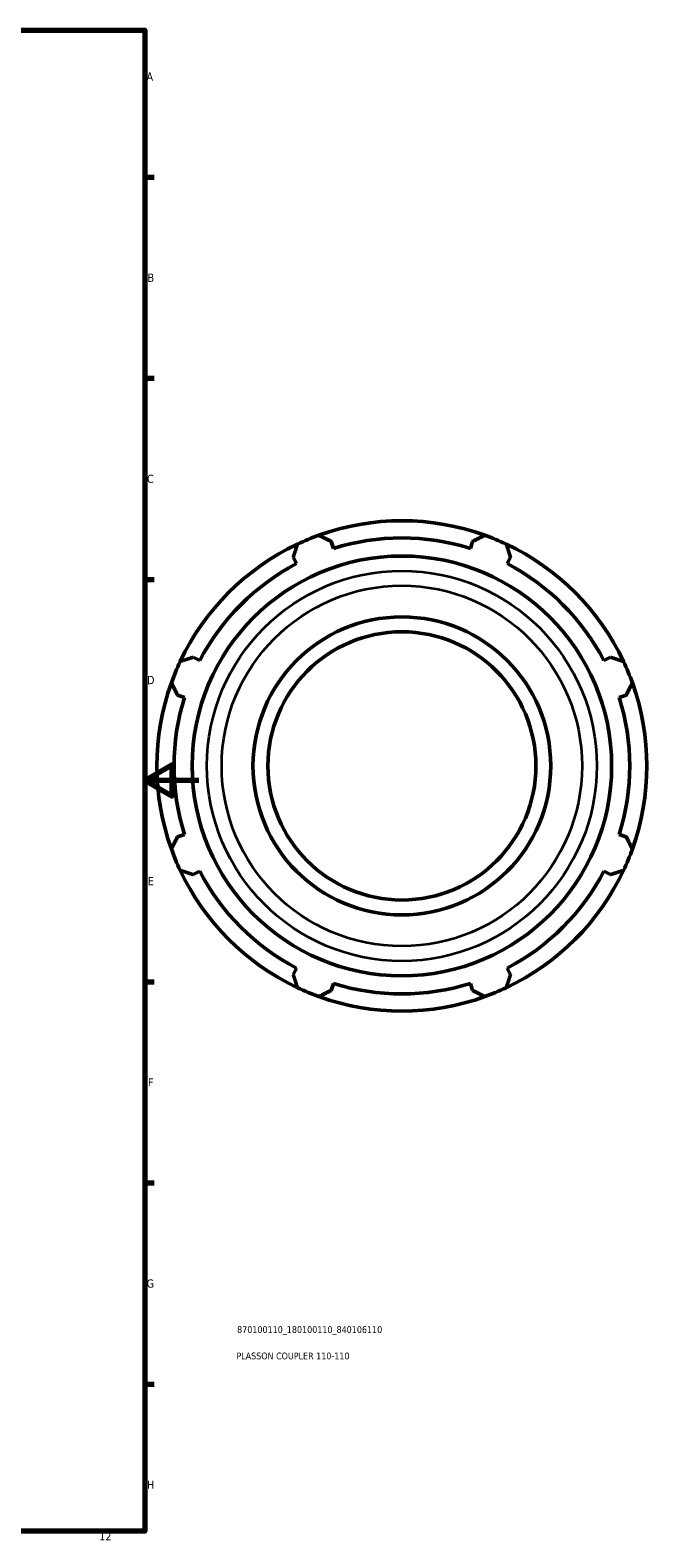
# Model space of a CAD drawing. Header units: millimetres. Extents: x -219 to 1323, y -71 to 933.
# Tile 5 of 6: x 779 to 1006, y 18 to 574. Entities that reach past the tile are written whole.
import ezdxf

# ---------------------------------------------------------------- set-up
doc = ezdxf.new("R2010")
doc.units = ezdxf.units.MM
for name, color, linetype, lineweight in [('Border (ANSI)', 7, 'Continuous', 70), ('Title (ISO)', 7, 'Continuous', 50), ('Visible (ANSI)', 7, 'Continuous', 50), ('Visible Narrow (ANSI)', 7, 'Continuous', 35)]:
    doc.layers.add(name, color=color, linetype=linetype, lineweight=lineweight)
doc.styles.add('Note Text (ANSI)', font='tahoma.ttf')
doc.styles.add('Note Text (ISO)', font='tahoma.ttf')

# ---------------------------------------------------------------- blocks, each defined once
blk = doc.blocks.new('Borders Default Border')
at = {"layer": 'Border (ANSI)'}
for p, q in [((821, 519.75), (824.45, 519.75)), ((821, 445.5), (824.45, 445.5)), ((821, 371.25), (824.45, 371.25)), ((821, 222.75), (824.45, 222.75)), ((821, 148.5), (824.45, 148.5)), ((821, 74.25), (824.45, 74.25))]:
    blk.add_line(p, q, dxfattribs=at)
at = {"layer": 'Border (ANSI)', "flags": 128}
for points in [[(20, 20), (20, 574), (821, 574), (821, 20), (20, 20)], [(841, 297), (821, 297), (831, 302.77), (831, 291.23), (821, 297)]]:
    blk.add_lwpolyline(points, dxfattribs=at)
at = {"layer": 'Border (ANSI)', "attachment_point": 7, "style": 'Note Text (ANSI)'}
for s, insert, char_height in [('A', (821.63, 555.35), 3.05), ('B', (821.99, 481.1), 3.05), ('C', (821.8, 406.8), 3.05), ('D', (821.81, 332.6), 3.05), ('E', (822.05, 258.35), 3.05), ('F', (822.14, 184.1), 3.05), ('G', (821.66, 109.79), 3.05), ('H', (821.81, 35.6), 3.05), ('12', (804.13, 16.55), 3.048)]:
    blk.add_mtext(s, dxfattribs=dict(at, insert=insert, char_height=char_height))
blk = doc.blocks.new('Title Blocks ISO')
at = {"layer": 'Title (ISO)', "color": 232, "true_color": 0xca0064, "style": 'Note Text (ISO)'}
for tag, p in [('PART_NUMBER_001', (34.1, 73.13)), ('DESCRIPTION_001', (33.84, 63.4))]:
    blk.add_attdef(tag, p, '', height=2.5, dxfattribs=at)

msp = doc.modelspace()

# ---------------------------------------------------------------- linework, layer by layer
at = {"layer": 'Visible (ANSI)'}
for p, q in [((890.655, 382.697), (889.838, 385.286)), ((942.089, 385.286), (941.273, 382.697)), ((875.847, 379.491), (877.101, 377.083)), ((954.827, 377.083), (956.08, 379.491)), ((841.308, 341.29), (838.9, 342.544)), ((993.027, 342.544), (990.619, 341.29)), ((833.105, 328.553), (835.694, 327.736)), ((996.233, 327.736), (998.823, 328.553)), ((835.694, 277.118), (833.105, 276.302)), ((998.823, 276.302), (996.233, 277.118)), ((838.9, 262.311), (841.308, 263.564)), ((990.619, 263.564), (993.027, 262.311)), ((877.101, 227.772), (875.847, 225.364)), ((956.08, 225.364), (954.827, 227.772)), ((889.838, 219.568), (890.655, 222.158)), ((941.273, 222.158), (942.089, 219.568))]:
    msp.add_line(p, q, dxfattribs=at)
for radius in [77.476, 55, 49.5]:
    msp.add_circle((915.964, 302.427), radius, dxfattribs=at)
for radius, start, end in [(90.5, 70.20802, 109.79198), (90.5, 115.20802, 154.79198), (90.5, 109.79198, 115.20802), (84.165, 72.5, 107.5), (90.5, 64.79198, 70.20802), (90.5, 25.20802, 64.79198), (84.165, 117.5, 152.5), (84.165, 27.5, 62.5), (90.5, 154.79198, 160.20802), (90.5, 19.79198, 25.20802), (90.5, 160.20802, 199.79198), (90.5, 340.20802, 19.79198), (84.165, 162.5, 197.5), (84.165, 342.5, 17.5), (90.5, 199.79198, 205.20802), (90.5, 334.79198, 340.20802), (90.5, 205.20802, 244.79198), (84.165, 207.5, 242.5), (90.5, 295.20802, 334.79198), (84.165, 297.5, 332.5), (90.5, 244.79198, 250.20802), (90.5, 250.20802, 289.79198), (84.165, 252.5, 287.5), (90.5, 289.79198, 295.20802)]:
    msp.add_arc((915.964, 302.427), radius, start, end, dxfattribs=at)
for points, weights in [([(875.847, 379.491), (876.617, 381.851), (877.419, 384.309)], [1.00251454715, 1.0016654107, 1]), ([(885.32, 387.581), (887.625, 386.41), (889.838, 385.286)], [1, 1.0016654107, 1.00251454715]), ([(942.089, 385.286), (944.302, 386.41), (946.608, 387.581)], [1.00251454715, 1.0016654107, 1]), ([(954.508, 384.309), (955.31, 381.851), (956.08, 379.491)], [1, 1.0016654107, 1.00251454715]), ([(834.082, 340.972), (836.54, 341.774), (838.9, 342.544)], [1, 1.0016654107, 1.00251454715]), ([(993.027, 342.544), (995.387, 341.774), (997.845, 340.972)], [1.00251454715, 1.0016654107, 1]), ([(833.105, 328.553), (831.981, 330.766), (830.81, 333.071)], [1.00251454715, 1.0016654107, 1]), ([(1001.118, 333.071), (999.947, 330.766), (998.823, 328.553)], [1, 1.0016654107, 1.00251454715]), ([(830.81, 271.784), (831.981, 274.089), (833.105, 276.302)], [1, 1.0016654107, 1.00251454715]), ([(998.823, 276.302), (999.947, 274.089), (1001.118, 271.784)], [1.00251454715, 1.0016654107, 1]), ([(838.9, 262.311), (836.54, 263.081), (834.082, 263.883)], [1.00251454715, 1.0016654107, 1]), ([(997.845, 263.883), (995.387, 263.081), (993.027, 262.311)], [1, 1.0016654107, 1.00251454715]), ([(877.419, 220.546), (876.617, 223.004), (875.847, 225.364)], [1, 1.0016654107, 1.00251454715]), ([(956.08, 225.364), (955.31, 223.004), (954.508, 220.546)], [1.00251454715, 1.0016654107, 1]), ([(889.838, 219.568), (887.625, 218.444), (885.32, 217.273)], [1.00251454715, 1.0016654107, 1]), ([(946.608, 217.273), (944.302, 218.444), (942.089, 219.568)], [1, 1.0016654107, 1.00251454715])]:
    msp.add_rational_spline(points, weights, degree=2, dxfattribs=at)
at = {"layer": 'Visible Narrow (ANSI)'}
for radius in [72.018, 66.548]:
    msp.add_circle((915.964, 302.427), radius, dxfattribs=at)

# ---------------------------------------------------------------- block references
msp.add_blockref('Borders Default Border', (0, 0))
msp.add_blockref('Title Blocks ISO', (821, 20)).add_auto_attribs({'PART_NUMBER_001': '870100110_180100110_840106110', 'DESCRIPTION_001': 'PLASSON COUPLER 110-110'})

doc.saveas('drawing.dxf')
